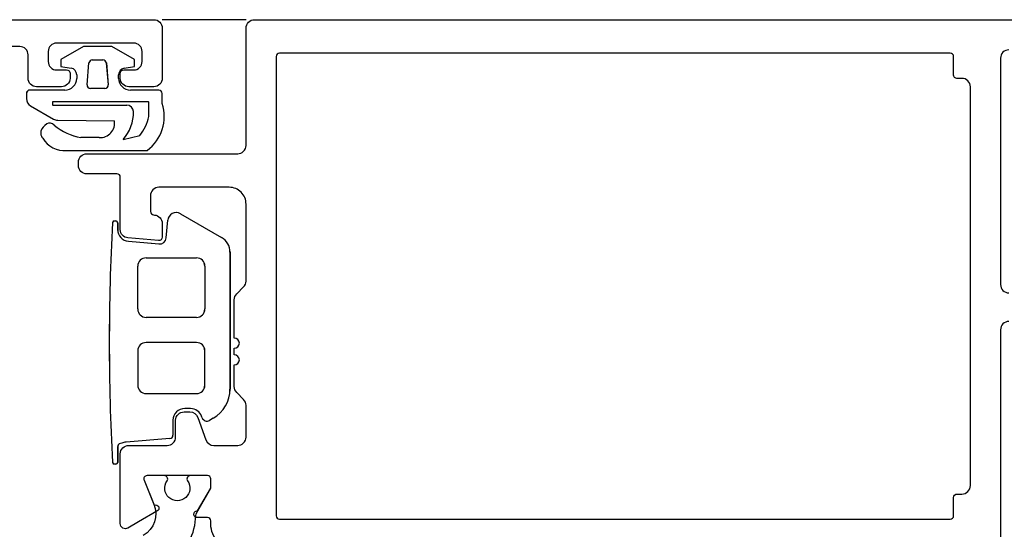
# Model space of a CAD drawing. Header units: millimetres. Extents: x 111285 to 237437, y -9513 to 52045.
# Tile 54 of 117: x 139093 to 139152, y 432 to 462. Entities that reach past the tile are written whole.
import ezdxf

# ---------------------------------------------------------------- set-up
doc = ezdxf.new("R2010")
doc.units = ezdxf.units.MM
doc.header["$LTSCALE"] = 100
doc.layers.get('0').update_dxf_attribs({"color": 252})

# ---------------------------------------------------------------- blocks, each defined once
blk = doc.blocks.new('SR8-hori')
at = {"linetype": 'Continuous', "ltscale": 0.25}
blk.add_line((1474.5, 56.9), (1469.5, 56.9), dxfattribs=at)
at = {"linetype": 'Continuous'}
for p, q in [((1464.81, 55.301), (1463.449, 54.516)), ((1466.489, 55.301), (1464.81, 55.301)), ((1467.849, 54.515), (1466.489, 55.301)), ((1463.449, 54.516), (1463.449, 54.116)), ((1463.449, 54.116), (1464.069, 54.007)), ((1465.018, 53.018), (1465.132, 54.318)), ((1465.331, 54.501), (1465.331, 54.501)), ((1465.331, 54.501), (1465.967, 54.501)), ((1465.967, 54.501), (1465.967, 54.501)), ((1466.167, 54.318), (1466.167, 54.318)), ((1466.167, 54.318), (1466.28, 53.018)), ((1467.23, 54.006), (1467.849, 54.115)), ((1467.849, 54.115), (1467.849, 54.515)), ((1464.399, 53.613), (1464.399, 53.401)), ((1466.899, 53.401), (1466.899, 53.612)), ((1465.018, 53.018), (1465.018, 53.018)), ((1466.28, 53.018), (1466.28, 53.018)), ((1461.399, 52.502), (1461.399, 52.191)), ((1463.699, 52.701), (1461.599, 52.702)), ((1466.081, 52.801), (1465.217, 52.801)), ((1465.217, 52.801), (1465.217, 52.801)), ((1466.081, 52.801), (1466.081, 52.801)), ((1469.299, 52.7), (1467.599, 52.7)), ((1469.499, 51.9), (1469.499, 52.5)), ((1461.399, 52.191), (1461.399, 52.191)), ((1461.649, 51.758), (1461.649, 51.758)), ((1461.649, 51.758), (1463.015, 50.969)), ((1462.949, 51.972), (1462.949, 51.832)), ((1462.949, 51.832), (1462.949, 51.832)), ((1468.669, 52), (1462.979, 52.002)), ((1462.979, 51.802), (1462.979, 51.802)), ((1462.979, 51.802), (1467.383, 51.801)), ((1468.699, 51.9), (1468.699, 51.97)), ((1468.699, 51.97), (1468.699, 51.97)), ((1468.699, 51.9), (1468.699, 51.9)), ((1468.696, 51.127), (1468.696, 51.127)), ((1462.609, 50.689), (1462.497, 50.594)), ((1462.497, 50.594), (1462.497, 50.594)), ((1462.609, 50.689), (1462.609, 50.689)), ((1463.015, 50.969), (1463.015, 50.969)), ((1463.051, 50.609), (1463.051, 50.609)), ((1463.051, 50.609), (1463.051, 50.609)), ((1463.051, 50.609), (1463.051, 50.609)), ((1463.265, 50.901), (1463.265, 50.901)), ((1463.265, 50.901), (1466.649, 50.874)), ((1466.649, 50.874), (1466.649, 50.874)), ((1462.253, 50.107), (1462.253, 50.107)), ((1467.161, 49.744), (1468.163, 49.998)), ((1468.163, 49.998), (1468.163, 49.998)), ((1462.374, 49.826), (1462.374, 49.826)), ((1462.374, 49.826), (1462.374, 49.826)), ((1462.374, 49.826), (1462.374, 49.826)), ((1465.745, 49.873), (1464.654, 49.872)), ((1464.654, 49.872), (1464.654, 49.872)), ((1465.745, 49.873), (1465.745, 49.873)), ((1463.787, 49.101), (1468.599, 49.1)), ((1470.581, 45.323), (1470.581, 45.323)), ((1470.581, 45.323), (1473.042, 43.902)), ((1466.636, 44.89), (1466.742, 44.89)), ((1466.842, 44.79), (1466.842, 44.377)), ((1469.741, 43.883), (1469.833, 44.933)), ((1469.833, 44.933), (1469.833, 44.933)), ((1467.481, 43.68), (1469.308, 43.52)), ((1473.042, 43.902), (1473.042, 43.902)), ((1473.542, 43.036), (1473.542, 43.036)), ((1473.542, 43.036), (1473.542, 34.855)), ((1468.542, 42.69), (1468.542, 42.69)), ((1468.542, 42.69), (1471.542, 42.69)), ((1471.542, 42.69), (1471.542, 42.69)), ((1468.042, 39.64), (1468.042, 42.19)), ((1468.042, 42.19), (1468.042, 42.19)), ((1472.042, 42.19), (1472.042, 42.19)), ((1472.042, 42.19), (1472.042, 39.64)), ((1468.042, 39.64), (1468.042, 39.64)), ((1472.042, 39.64), (1472.042, 39.64)), ((1471.542, 39.14), (1468.542, 39.14)), ((1471.542, 39.14), (1471.542, 39.14)), ((1471.542, 37.64), (1468.542, 37.64)), ((1468.542, 37.64), (1468.542, 37.64)), ((1471.542, 37.64), (1471.542, 37.64)), ((1468.042, 37.14), (1468.042, 37.14)), ((1468.042, 37.14), (1468.042, 35.09)), ((1472.042, 35.09), (1472.042, 37.14)), ((1468.042, 35.09), (1468.042, 35.09)), ((1472.042, 35.09), (1472.042, 35.09)), ((1473.542, 34.855), (1473.542, 34.855)), ((1468.542, 34.59), (1468.542, 34.59)), ((1468.542, 34.59), (1471.542, 34.59)), ((1471.542, 34.59), (1471.542, 34.59)), ((1471.191, 33.7), (1470.842, 33.7)), ((1470.142, 33), (1470.142, 32.114)), ((1471.882, 33.149), (1471.849, 33.239)), ((1472.542, 33.123), (1472.314, 32.991)), ((1472.542, 33.123), (1472.542, 33.123)), ((1469.958, 31.915), (1467.342, 31.7)), ((1466.842, 31.422), (1466.842, 31.422)), ((1466.842, 31.422), (1466.842, 30.49)), ((1467.093, 31.634), (1467.007, 31.619)), ((1467.007, 31.619), (1467.007, 31.619)), ((1467.093, 31.634), (1467.093, 31.634)), ((1466.536, 30.484), (1466.536, 30.484)), ((1466.742, 30.39), (1466.636, 30.39)), ((1466.636, 30.39), (1466.636, 30.39)), ((1466.742, 30.39), (1466.742, 30.39)), ((1466.842, 30.49), (1466.842, 30.49))]:
    blk.add_line(p, q, dxfattribs=at)
for p, q in [((1467.383, 51.801), (1467.383, 51.801)), ((1467.78, 51.418), (1467.78, 51.418)), ((1467.161, 49.744), (1467.161, 49.744))]:
    blk.add_line(p, q)
for points in [[(1431, 56.9), (1469, 56.9, -0.414214), (1469.5, 56.4), (1469.5, 53.4, -0.414214), (1469, 52.9), (1467.5, 52.9, -0.414214), (1467, 53.4), (1467, 53.7, -0.414214), (1467.2, 53.9), (1467.8, 53.9, 0.414214), (1468.3, 54.4), (1468.3, 55, 0.414214), (1467.8, 55.5), (1463.2, 55.5, 0.414214), (1462.7, 55), (1462.7, 54.4, 0.414214), (1463.2, 53.9), (1463.8, 53.9, -0.414214), (1464, 53.7), (1464, 53.4, -0.414214), (1463.5, 52.9), (1463.5, 52.9), (1462, 52.9, -0.414214), (1461.5, 53.4), (1461.5, 54.8, 0.414214), (1461, 55.3), (1455.5, 55.3, 0.414214)], [(1473.9, 25.3, -0.414214), (1472.4, 26.8), (1472.4, 26.8), (1472.4, 27, 0.414214), (1472.2, 27.2), (1471.584, 27.2, -1.077346), (1471.614, 27.598), (1472.4, 28.96), (1472.4, 29.5), (1472.4, 29.5, 0.414214), (1472.2, 29.7), (1468.598, 29.7, 0.534511), (1468.413, 29.423), (1468.413, 29.423), (1469.027, 27.942, -1), (1469.18, 27.572), (1468.079, 26.936), (1467.45, 26.573, -0.57735), (1467, 26.833), (1467, 26.833), (1467, 31, -0.414214), (1467.5, 31.5), (1467.5, 31.5), (1469.8, 31.5, 0.414214), (1470.3, 32), (1470.3, 33, -0.414214), (1470.8, 33.5), (1470.8, 33.5), (1471.15, 33.5, -0.315299), (1471.62, 33.171), (1471.62, 33.171), (1472.108, 31.829), (1472.108, 31.829, 0.315299), (1472.578, 31.5), (1472.578, 31.5), (1474, 31.5), (1474, 31.5, 0.414214), (1474.5, 32), (1474.5, 32), (1474.5, 33.893), (1474.5, 33.893, 0.198912), (1474.354, 34.246), (1474.354, 34.246), (1473.946, 34.654), (1473.946, 34.654, -0.198912), (1473.8, 35.007), (1473.8, 35.007), (1473.8, 36.3), (1473.8, 36.3, 1), (1473.8, 36.9), (1473.8, 36.9), (1473.8, 37.3), (1473.8, 37.3, 1), (1473.8, 37.9), (1473.8, 37.9), (1473.8, 40.193), (1473.8, 40.193, -0.198912), (1473.946, 40.546), (1473.946, 40.546), (1474.354, 40.954), (1474.354, 40.954, 0.198912), (1474.5, 41.307), (1474.5, 41.307), (1474.5, 45.9), (1474.5, 45.9, 0.414214), (1473.5, 46.9), (1473.5, 46.9), (1469.3, 46.9), (1469.3, 46.9, 0.414214), (1468.8, 46.4), (1468.8, 46.4), (1468.8, 45.45), (1468.8, 45.45, 0.388879), (1468.983, 45.251), (1469.044, 45.246, -0.388879), (1469.5, 44.748), (1469.5, 44.748), (1469.5, 43.918), (1469.5, 43.918, -0.440011), (1469.283, 43.719), (1469.283, 43.719), (1467.456, 43.879), (1467.456, 43.879, -0.388879), (1467, 44.377), (1467, 44.377), (1467, 47.5), (1467, 47.5, 0.414214), (1466.8, 47.7), (1466.8, 47.7), (1465, 47.7), (1465, 47.7, -0.414214), (1464.5, 48.2), (1464.5, 48.2), (1464.5, 48.4), (1464.5, 48.4, -0.414214), (1465, 48.9), (1465, 48.9), (1474, 48.9), (1474, 48.9, 0.414214), (1474.5, 49.4), (1474.5, 49.4), (1474.5, 56.4), (1474.5, 56.4, -0.414214), (1475, 56.9), (1475, 56.9), (1524, 56.9, -0.414214)], [(1520, 55.1, 0.414214), (1519.5, 54.6), (1519.5, 41.1, 0.414214), (1520, 40.6)], [(1520, 38.9, 0.414214), (1519.5, 38.4), (1519.5, 22.433, -0.57735)], [(1470.073, 24.576, 0.233397), (1471.504, 27.325, -0.126173), (1471.544, 27.468), (1472.4, 28.95), (1472.4, 29.5), (1472.4, 29.5, 0.414214), (1472.2, 29.7), (1471.175, 29.7, 0.609065), (1471.012, 29.384, -1.936492), (1469.788, 29.384, 0.609065), (1469.625, 29.7), (1468.598, 29.7, 0.534511), (1468.413, 29.423), (1469.004, 27.998, -0.376373), (1468.368, 26.125)]]:
    blk.add_lwpolyline(points, format="xyb", dxfattribs=at)
blk.add_lwpolyline([(1516.7, 53.6), (1516.7, 53.6), (1516.7, 54.7), (1516.7, 54.7, 0.414214), (1516.5, 54.9), (1516.5, 54.9), (1476.5, 54.9), (1476.5, 54.9, 0.414214), (1476.3, 54.7), (1476.3, 54.7), (1476.3, 27.3), (1476.3, 27.3, 0.414214), (1476.5, 27.1), (1476.5, 27.1), (1516.5, 27.1), (1516.5, 27.1, 0.414214), (1516.7, 27.3), (1516.7, 27.3), (1516.7, 28.4), (1516.7, 28.4, -0.414214), (1516.9, 28.6), (1516.9, 28.6), (1517.2, 28.6), (1517.2, 28.6, 0.414214), (1517.7, 29.1), (1517.7, 29.1), (1517.7, 52.9), (1517.7, 52.9, 0.414214), (1517.2, 53.4), (1517.2, 53.4), (1516.9, 53.4, -0.414214)], format="xyb", close=True, dxfattribs=at)
for centre, radius, start, end in [((1465.331, 54.301), 0.2, 89.98646, 174.98646), ((1465.967, 54.301), 0.2, 4.98646, 89.98646), ((1463.999, 53.613), 0.4, 359.98646, 79.98646), ((1467.299, 53.612), 0.4, 99.98646, 179.98646), ((1463.699, 53.401), 0.7, 269.98646, 359.98646), ((1465.217, 53.001), 0.2, 174.98646, 269.98646), ((1466.081, 53.001), 0.2, 269.98646, 4.98646), ((1467.599, 53.4), 0.7, 179.98646, 269.98646), ((1461.599, 52.502), 0.2, 89.98646, 179.98646), ((1469.299, 52.5), 0.2, 359.98646, 89.98646), ((1461.899, 52.19), 0.5, 179.98646, 239.98646), ((1462.979, 51.972), 0.03, 89.98646, 179.98646), ((1462.979, 51.832), 0.03, 179.98646, 269.98646), ((1467.39, 51.41), 0.39, 1.18128, 90.99287), ((1467.096, 51.128), 2.524, 306.5469, 17.81218), ((1468.669, 51.97), 0.03, 359.98646, 89.98646), ((1406.418, 51.713), 62.281, 359.46082, 0.17221), ((1465.449, 51.329), 2.332, 317.21817, 2.20389), ((1466.336, 51.552), 2.398, 319.61638, 349.79042), ((1462.842, 50.117), 0.589, 125.8879, 180.96797), ((1462.773, 50.333), 0.392, 44.68767, 114.7195), ((1463.265, 51.401), 0.5, 239.98646, 269.98646), ((1465.154, 53.073), 3.239, 229.52771, 261.12923), ((1465.806, 50.727), 0.857, 265.91122, 9.88422), ((1462.741, 50.151), 0.49, 185.09841, 221.4697), ((1463.653, 50.58), 1.485, 210.53113, 275.18034), ((1470.331, 44.89), 0.5, 60, 175), ((1597.848, 37.64), 131.506, 176.88092, 183.11908), ((1466.636, 44.79), 0.1, 90, 176.88092), ((1466.742, 44.79), 0.1, 360, 90), ((1467.542, 44.377), 0.7, 180, 265), ((1469.342, 43.918), 0.4, 265, 355), ((1472.542, 43.036), 1, 360, 60), ((1468.542, 42.19), 0.5, 90, 180), ((1471.542, 42.19), 0.5, 0, 90), ((1468.542, 39.64), 0.5, 180, 270), ((1471.542, 39.64), 0.5, 270, 0), ((1468.542, 37.14), 0.5, 90, 180), ((1471.542, 37.14), 0.5, 0, 90), ((1468.542, 35.09), 0.5, 180, 270), ((1471.542, 35.09), 0.5, 270, 0), ((1471.542, 34.855), 2, 300, 360), ((1470.842, 33), 0.7, 90, 180), ((1471.191, 33), 0.7, 20, 90), ((1472.164, 33.251), 0.3, 200, 300), ((1469.942, 32.114), 0.2, 274.69751, 360), ((1467.042, 31.422), 0.2, 100, 180), ((1467.342, 31.2), 0.5, 90, 119.77435), ((1466.636, 30.49), 0.1, 183.11908, 270), ((1466.742, 30.49), 0.1, 270, 0)]:
    blk.add_arc(centre, radius, start, end, dxfattribs=at)
blk = doc.blocks.new('onderlegger beganegrond')
blk.add_blockref('SR8-hori', (11480, 405.1))

msp = doc.modelspace()

# ---------------------------------------------------------------- linework, layer by layer
at = {"linetype": 'Continuous', "ltscale": 0.25}
msp.add_line((139106.499, 462), (139101.499, 462), dxfattribs=at)
msp.add_line((139106.499, 462), (139101.499, 462), dxfattribs=at)
msp.add_line((139106.499, 462), (139101.499, 462), dxfattribs=at)
at = {"linetype": 'Continuous'}
for p, q in [((139096.808, 460.401), (139095.448, 459.616)), ((139096.808, 460.401), (139095.448, 459.616)), ((139096.808, 460.401), (139095.448, 459.616)), ((139098.488, 460.401), (139096.808, 460.401)), ((139098.488, 460.401), (139096.808, 460.401)), ((139098.488, 460.401), (139096.808, 460.401)), ((139099.848, 459.615), (139098.488, 460.401)), ((139099.848, 459.615), (139098.488, 460.401)), ((139099.848, 459.615), (139098.488, 460.401)), ((139095.448, 459.616), (139095.448, 459.216)), ((139095.448, 459.616), (139095.448, 459.216)), ((139095.448, 459.616), (139095.448, 459.216)), ((139097.017, 458.118), (139097.131, 459.418)), ((139097.017, 458.118), (139097.131, 459.418)), ((139097.017, 458.118), (139097.131, 459.418)), ((139097.33, 459.601), (139097.33, 459.601)), ((139097.33, 459.601), (139097.966, 459.601)), ((139097.33, 459.601), (139097.33, 459.601)), ((139097.33, 459.601), (139097.966, 459.601)), ((139097.33, 459.601), (139097.33, 459.601)), ((139097.33, 459.601), (139097.966, 459.601)), ((139097.966, 459.601), (139097.966, 459.601)), ((139097.966, 459.601), (139097.966, 459.601)), ((139097.966, 459.601), (139097.966, 459.601)), ((139098.165, 459.418), (139098.165, 459.418)), ((139098.165, 459.418), (139098.279, 458.118)), ((139098.165, 459.418), (139098.165, 459.418)), ((139098.165, 459.418), (139098.279, 458.118)), ((139098.165, 459.418), (139098.165, 459.418)), ((139098.165, 459.418), (139098.279, 458.118)), ((139099.848, 459.215), (139099.848, 459.615)), ((139099.848, 459.215), (139099.848, 459.615)), ((139099.848, 459.215), (139099.848, 459.615)), ((139095.448, 459.216), (139096.067, 459.107)), ((139095.448, 459.216), (139096.067, 459.107)), ((139095.448, 459.216), (139096.067, 459.107)), ((139096.398, 458.713), (139096.398, 458.501)), ((139096.398, 458.713), (139096.398, 458.501)), ((139096.398, 458.713), (139096.398, 458.501)), ((139098.898, 458.501), (139098.898, 458.712)), ((139098.898, 458.501), (139098.898, 458.712)), ((139098.898, 458.501), (139098.898, 458.712)), ((139099.228, 459.106), (139099.848, 459.215)), ((139099.228, 459.106), (139099.848, 459.215)), ((139099.228, 459.106), (139099.848, 459.215)), ((139097.017, 458.118), (139097.017, 458.118)), ((139097.017, 458.118), (139097.017, 458.118)), ((139097.017, 458.118), (139097.017, 458.118)), ((139098.279, 458.118), (139098.279, 458.118)), ((139098.279, 458.118), (139098.279, 458.118)), ((139098.279, 458.118), (139098.279, 458.118)), ((139093.397, 457.602), (139093.397, 457.291)), ((139093.397, 457.602), (139093.397, 457.291)), ((139093.397, 457.602), (139093.397, 457.291)), ((139095.698, 457.801), (139093.598, 457.802)), ((139095.698, 457.801), (139093.598, 457.802)), ((139095.698, 457.801), (139093.598, 457.802)), ((139098.079, 457.901), (139097.216, 457.901)), ((139097.216, 457.901), (139097.216, 457.901)), ((139098.079, 457.901), (139097.216, 457.901)), ((139097.216, 457.901), (139097.216, 457.901)), ((139098.079, 457.901), (139097.216, 457.901)), ((139097.216, 457.901), (139097.216, 457.901)), ((139098.079, 457.901), (139098.079, 457.901)), ((139098.079, 457.901), (139098.079, 457.901)), ((139098.079, 457.901), (139098.079, 457.901)), ((139101.298, 457.8), (139099.598, 457.8)), ((139101.298, 457.8), (139099.598, 457.8)), ((139101.298, 457.8), (139099.598, 457.8)), ((139101.497, 457), (139101.497, 457.6)), ((139101.497, 457), (139101.497, 457.6)), ((139101.497, 457), (139101.497, 457.6)), ((139093.397, 457.291), (139093.397, 457.291)), ((139093.397, 457.291), (139093.397, 457.291)), ((139093.397, 457.291), (139093.397, 457.291)), ((139094.947, 457.072), (139094.947, 456.932)), ((139094.947, 457.072), (139094.947, 456.932)), ((139094.947, 457.072), (139094.947, 456.932)), ((139094.947, 456.932), (139094.947, 456.932)), ((139094.947, 456.932), (139094.947, 456.932)), ((139094.947, 456.932), (139094.947, 456.932)), ((139100.667, 457.1), (139094.977, 457.102)), ((139100.667, 457.1), (139094.977, 457.102)), ((139100.667, 457.1), (139094.977, 457.102)), ((139094.977, 456.902), (139094.977, 456.902)), ((139094.977, 456.902), (139099.382, 456.901)), ((139094.977, 456.902), (139094.977, 456.902)), ((139094.977, 456.902), (139099.382, 456.901)), ((139094.977, 456.902), (139094.977, 456.902)), ((139094.977, 456.902), (139099.382, 456.901)), ((139100.697, 457), (139100.697, 457.07)), ((139100.697, 457.07), (139100.697, 457.07)), ((139100.697, 457), (139100.697, 457.07)), ((139100.697, 457.07), (139100.697, 457.07)), ((139100.697, 457), (139100.697, 457.07)), ((139100.697, 457.07), (139100.697, 457.07)), ((139100.697, 457), (139100.697, 457)), ((139100.697, 457), (139100.697, 457)), ((139100.697, 457), (139100.697, 457)), ((139093.647, 456.858), (139093.647, 456.858)), ((139093.647, 456.858), (139095.013, 456.069)), ((139093.647, 456.858), (139093.647, 456.858)), ((139093.647, 456.858), (139095.013, 456.069)), ((139093.647, 456.858), (139093.647, 456.858)), ((139093.647, 456.858), (139095.013, 456.069)), ((139094.607, 455.789), (139094.495, 455.694)), ((139094.607, 455.789), (139094.495, 455.694)), ((139094.607, 455.789), (139094.495, 455.694)), ((139094.607, 455.789), (139094.607, 455.789)), ((139094.607, 455.789), (139094.607, 455.789)), ((139094.607, 455.789), (139094.607, 455.789)), ((139095.013, 456.069), (139095.013, 456.069)), ((139095.013, 456.069), (139095.013, 456.069)), ((139095.013, 456.069), (139095.013, 456.069)), ((139095.263, 456.001), (139095.263, 456.001)), ((139095.263, 456.001), (139098.648, 455.974)), ((139095.263, 456.001), (139095.263, 456.001)), ((139095.263, 456.001), (139098.648, 455.974)), ((139095.263, 456.001), (139095.263, 456.001)), ((139095.263, 456.001), (139098.648, 455.974)), ((139098.648, 455.974), (139098.648, 455.974)), ((139098.648, 455.974), (139098.648, 455.974)), ((139098.648, 455.974), (139098.648, 455.974)), ((139100.695, 456.227), (139100.695, 456.227)), ((139100.695, 456.227), (139100.695, 456.227)), ((139100.695, 456.227), (139100.695, 456.227)), ((139094.252, 455.207), (139094.252, 455.207)), ((139094.252, 455.207), (139094.252, 455.207)), ((139094.252, 455.207), (139094.252, 455.207)), ((139094.495, 455.694), (139094.495, 455.694)), ((139094.495, 455.694), (139094.495, 455.694)), ((139094.495, 455.694), (139094.495, 455.694)), ((139095.05, 455.709), (139095.05, 455.709)), ((139095.05, 455.709), (139095.05, 455.709)), ((139095.05, 455.709), (139095.05, 455.709)), ((139095.05, 455.709), (139095.05, 455.709)), ((139095.05, 455.709), (139095.05, 455.709)), ((139095.05, 455.709), (139095.05, 455.709)), ((139095.05, 455.709), (139095.05, 455.709)), ((139095.05, 455.709), (139095.05, 455.709)), ((139095.05, 455.709), (139095.05, 455.709)), ((139094.373, 454.926), (139094.373, 454.926)), ((139094.373, 454.926), (139094.373, 454.926)), ((139094.373, 454.926), (139094.373, 454.926)), ((139094.373, 454.926), (139094.373, 454.926)), ((139094.373, 454.926), (139094.373, 454.926)), ((139094.373, 454.926), (139094.373, 454.926)), ((139094.373, 454.926), (139094.373, 454.926)), ((139094.373, 454.926), (139094.373, 454.926)), ((139094.373, 454.926), (139094.373, 454.926)), ((139097.743, 454.973), (139096.653, 454.972)), ((139097.743, 454.973), (139096.653, 454.972)), ((139097.743, 454.973), (139096.653, 454.972)), ((139096.653, 454.972), (139096.653, 454.972)), ((139096.653, 454.972), (139096.653, 454.972)), ((139096.653, 454.972), (139096.653, 454.972)), ((139097.743, 454.973), (139097.743, 454.973)), ((139097.743, 454.973), (139097.743, 454.973)), ((139097.743, 454.973), (139097.743, 454.973)), ((139099.16, 454.844), (139100.161, 455.098)), ((139099.16, 454.844), (139100.161, 455.098)), ((139099.16, 454.844), (139100.161, 455.098)), ((139100.161, 455.098), (139100.161, 455.098)), ((139100.161, 455.098), (139100.161, 455.098)), ((139100.161, 455.098), (139100.161, 455.098)), ((139095.786, 454.201), (139100.597, 454.2)), ((139095.786, 454.201), (139100.597, 454.2)), ((139095.786, 454.201), (139100.597, 454.2)), ((139098.635, 449.99), (139098.74, 449.99)), ((139098.635, 449.99), (139098.74, 449.99)), ((139098.635, 449.99), (139098.74, 449.99)), ((139098.84, 449.89), (139098.84, 449.477)), ((139098.84, 449.89), (139098.84, 449.477)), ((139098.84, 449.89), (139098.84, 449.477)), ((139101.739, 448.983), (139101.831, 450.033)), ((139101.739, 448.983), (139101.831, 450.033)), ((139101.739, 448.983), (139101.831, 450.033)), ((139101.831, 450.033), (139101.831, 450.033)), ((139101.831, 450.033), (139101.831, 450.033)), ((139101.831, 450.033), (139101.831, 450.033)), ((139102.579, 450.423), (139102.579, 450.423)), ((139102.579, 450.423), (139105.04, 449.002)), ((139102.579, 450.423), (139102.579, 450.423)), ((139102.579, 450.423), (139105.04, 449.002)), ((139102.579, 450.423), (139102.579, 450.423)), ((139102.579, 450.423), (139105.04, 449.002)), ((139099.479, 448.78), (139101.306, 448.62)), ((139099.479, 448.78), (139101.306, 448.62)), ((139099.479, 448.78), (139101.306, 448.62)), ((139105.04, 449.002), (139105.04, 449.002)), ((139105.04, 449.002), (139105.04, 449.002)), ((139105.04, 449.002), (139105.04, 449.002)), ((139105.54, 448.136), (139105.54, 448.136)), ((139105.54, 448.136), (139105.54, 439.955)), ((139105.54, 448.136), (139105.54, 448.136)), ((139105.54, 448.136), (139105.54, 439.955)), ((139105.54, 448.136), (139105.54, 448.136)), ((139105.54, 448.136), (139105.54, 439.955)), ((139100.54, 447.79), (139100.54, 447.79)), ((139100.54, 447.79), (139103.54, 447.79)), ((139100.54, 447.79), (139100.54, 447.79)), ((139100.54, 447.79), (139103.54, 447.79)), ((139100.54, 447.79), (139100.54, 447.79)), ((139100.54, 447.79), (139103.54, 447.79)), ((139103.54, 447.79), (139103.54, 447.79)), ((139103.54, 447.79), (139103.54, 447.79)), ((139103.54, 447.79), (139103.54, 447.79)), ((139100.04, 444.74), (139100.04, 447.29)), ((139100.04, 447.29), (139100.04, 447.29)), ((139100.04, 444.74), (139100.04, 447.29)), ((139100.04, 447.29), (139100.04, 447.29)), ((139100.04, 444.74), (139100.04, 447.29)), ((139100.04, 447.29), (139100.04, 447.29)), ((139104.04, 447.29), (139104.04, 447.29)), ((139104.04, 447.29), (139104.04, 444.74)), ((139104.04, 447.29), (139104.04, 447.29)), ((139104.04, 447.29), (139104.04, 444.74)), ((139104.04, 447.29), (139104.04, 447.29)), ((139104.04, 447.29), (139104.04, 444.74)), ((139100.04, 444.74), (139100.04, 444.74)), ((139100.04, 444.74), (139100.04, 444.74)), ((139100.04, 444.74), (139100.04, 444.74)), ((139104.04, 444.74), (139104.04, 444.74)), ((139104.04, 444.74), (139104.04, 444.74)), ((139104.04, 444.74), (139104.04, 444.74)), ((139103.54, 444.24), (139100.54, 444.24)), ((139103.54, 444.24), (139100.54, 444.24)), ((139103.54, 444.24), (139100.54, 444.24)), ((139103.54, 444.24), (139103.54, 444.24)), ((139103.54, 444.24), (139103.54, 444.24)), ((139103.54, 444.24), (139103.54, 444.24)), ((139100.04, 442.24), (139100.04, 442.24)), ((139100.04, 442.24), (139100.04, 440.19)), ((139100.04, 442.24), (139100.04, 442.24)), ((139100.04, 442.24), (139100.04, 440.19)), ((139100.04, 442.24), (139100.04, 442.24)), ((139100.04, 442.24), (139100.04, 440.19)), ((139103.54, 442.74), (139100.54, 442.74)), ((139100.54, 442.74), (139100.54, 442.74)), ((139103.54, 442.74), (139100.54, 442.74)), ((139100.54, 442.74), (139100.54, 442.74)), ((139103.54, 442.74), (139100.54, 442.74)), ((139100.54, 442.74), (139100.54, 442.74)), ((139103.54, 442.74), (139103.54, 442.74)), ((139103.54, 442.74), (139103.54, 442.74)), ((139103.54, 442.74), (139103.54, 442.74)), ((139104.04, 440.19), (139104.04, 442.24)), ((139104.04, 440.19), (139104.04, 442.24)), ((139104.04, 440.19), (139104.04, 442.24)), ((139100.04, 440.19), (139100.04, 440.19)), ((139100.04, 440.19), (139100.04, 440.19)), ((139100.04, 440.19), (139100.04, 440.19)), ((139104.04, 440.19), (139104.04, 440.19)), ((139104.04, 440.19), (139104.04, 440.19)), ((139104.04, 440.19), (139104.04, 440.19)), ((139105.54, 439.955), (139105.54, 439.955)), ((139105.54, 439.955), (139105.54, 439.955)), ((139105.54, 439.955), (139105.54, 439.955)), ((139100.54, 439.69), (139100.54, 439.69)), ((139100.54, 439.69), (139103.54, 439.69)), ((139100.54, 439.69), (139100.54, 439.69)), ((139100.54, 439.69), (139103.54, 439.69)), ((139100.54, 439.69), (139100.54, 439.69)), ((139100.54, 439.69), (139103.54, 439.69)), ((139103.54, 439.69), (139103.54, 439.69)), ((139103.54, 439.69), (139103.54, 439.69)), ((139103.54, 439.69), (139103.54, 439.69)), ((139103.19, 438.8), (139102.84, 438.8)), ((139103.19, 438.8), (139102.84, 438.8)), ((139103.19, 438.8), (139102.84, 438.8)), ((139102.14, 438.1), (139102.14, 437.214)), ((139102.14, 438.1), (139102.14, 437.214)), ((139102.14, 438.1), (139102.14, 437.214)), ((139103.881, 438.249), (139103.848, 438.339)), ((139103.881, 438.249), (139103.848, 438.339)), ((139103.881, 438.249), (139103.848, 438.339)), ((139104.54, 438.223), (139104.313, 438.091)), ((139104.54, 438.223), (139104.313, 438.091)), ((139104.54, 438.223), (139104.313, 438.091)), ((139104.54, 438.223), (139104.54, 438.223)), ((139104.54, 438.223), (139104.54, 438.223)), ((139104.54, 438.223), (139104.54, 438.223)), ((139101.956, 437.015), (139099.34, 436.8)), ((139101.956, 437.015), (139099.34, 436.8)), ((139101.956, 437.015), (139099.34, 436.8)), ((139098.84, 436.522), (139098.84, 436.522)), ((139098.84, 436.522), (139098.84, 435.59)), ((139098.84, 436.522), (139098.84, 436.522)), ((139098.84, 436.522), (139098.84, 435.59)), ((139098.84, 436.522), (139098.84, 436.522)), ((139098.84, 436.522), (139098.84, 435.59)), ((139099.092, 436.734), (139099.005, 436.719)), ((139099.092, 436.734), (139099.005, 436.719)), ((139099.092, 436.734), (139099.005, 436.719)), ((139099.005, 436.719), (139099.005, 436.719)), ((139099.005, 436.719), (139099.005, 436.719)), ((139099.005, 436.719), (139099.005, 436.719)), ((139099.092, 436.734), (139099.092, 436.734)), ((139099.092, 436.734), (139099.092, 436.734)), ((139099.092, 436.734), (139099.092, 436.734)), ((139098.535, 435.584), (139098.535, 435.584)), ((139098.535, 435.584), (139098.535, 435.584)), ((139098.535, 435.584), (139098.535, 435.584)), ((139098.74, 435.49), (139098.635, 435.49)), ((139098.635, 435.49), (139098.635, 435.49)), ((139098.74, 435.49), (139098.635, 435.49)), ((139098.635, 435.49), (139098.635, 435.49)), ((139098.74, 435.49), (139098.635, 435.49)), ((139098.635, 435.49), (139098.635, 435.49)), ((139098.74, 435.49), (139098.74, 435.49)), ((139098.74, 435.49), (139098.74, 435.49)), ((139098.74, 435.49), (139098.74, 435.49)), ((139098.84, 435.59), (139098.84, 435.59)), ((139098.84, 435.59), (139098.84, 435.59)), ((139098.84, 435.59), (139098.84, 435.59))]:
    msp.add_line(p, q, dxfattribs=at)
for p, q in [((139099.382, 456.901), (139099.382, 456.901)), ((139099.382, 456.901), (139099.382, 456.901)), ((139099.382, 456.901), (139099.382, 456.901)), ((139099.779, 456.518), (139099.779, 456.518)), ((139099.779, 456.518), (139099.779, 456.518)), ((139099.779, 456.518), (139099.779, 456.518)), ((139099.16, 454.844), (139099.16, 454.844)), ((139099.16, 454.844), (139099.16, 454.844)), ((139099.16, 454.844), (139099.16, 454.844))]:
    msp.add_line(p, q)
for points in [[(139062.999, 462), (139100.999, 462, -0.414214), (139101.499, 461.5), (139101.499, 458.5, -0.414214), (139100.999, 458), (139099.499, 458, -0.414214), (139098.999, 458.5), (139098.999, 458.8, -0.414214), (139099.199, 459), (139099.799, 459, 0.414214), (139100.299, 459.5), (139100.299, 460.1, 0.414214), (139099.799, 460.6), (139095.199, 460.6, 0.414214), (139094.699, 460.1), (139094.699, 459.5, 0.414214), (139095.199, 459), (139095.799, 459, -0.414214), (139095.999, 458.8), (139095.999, 458.5, -0.414214), (139095.499, 458), (139095.499, 458), (139093.999, 458, -0.414214), (139093.499, 458.5), (139093.499, 459.9, 0.414214), (139092.999, 460.4), (139087.499, 460.4, 0.414214)], [(139062.999, 462), (139100.999, 462, -0.414214), (139101.499, 461.5), (139101.499, 458.5, -0.414214), (139100.999, 458), (139099.499, 458, -0.414214), (139098.999, 458.5), (139098.999, 458.8, -0.414214), (139099.199, 459), (139099.799, 459, 0.414214), (139100.299, 459.5), (139100.299, 460.1, 0.414214), (139099.799, 460.6), (139095.199, 460.6, 0.414214), (139094.699, 460.1), (139094.699, 459.5, 0.414214), (139095.199, 459), (139095.799, 459, -0.414214), (139095.999, 458.8), (139095.999, 458.5, -0.414214), (139095.499, 458), (139095.499, 458), (139093.999, 458, -0.414214), (139093.499, 458.5), (139093.499, 459.9, 0.414214), (139092.999, 460.4), (139087.499, 460.4, 0.414214)], [(139062.999, 462), (139100.999, 462, -0.414214), (139101.499, 461.5), (139101.499, 458.5, -0.414214), (139100.999, 458), (139099.499, 458, -0.414214), (139098.999, 458.5), (139098.999, 458.8, -0.414214), (139099.199, 459), (139099.799, 459, 0.414214), (139100.299, 459.5), (139100.299, 460.1, 0.414214), (139099.799, 460.6), (139095.199, 460.6, 0.414214), (139094.699, 460.1), (139094.699, 459.5, 0.414214), (139095.199, 459), (139095.799, 459, -0.414214), (139095.999, 458.8), (139095.999, 458.5, -0.414214), (139095.499, 458), (139095.499, 458), (139093.999, 458, -0.414214), (139093.499, 458.5), (139093.499, 459.9, 0.414214), (139092.999, 460.4), (139087.499, 460.4, 0.414214)], [(139105.899, 430.4, -0.414214), (139104.399, 431.9), (139104.399, 431.9), (139104.399, 432.1, 0.414214), (139104.199, 432.3), (139103.582, 432.3, -1.077346), (139103.612, 432.698), (139104.399, 434.06), (139104.399, 434.6), (139104.399, 434.6, 0.414214), (139104.199, 434.8), (139100.597, 434.8, 0.534511), (139100.412, 434.523), (139100.412, 434.523), (139101.026, 433.042, -1), (139101.179, 432.672), (139100.077, 432.036), (139099.449, 431.673, -0.57735), (139098.999, 431.933), (139098.999, 431.933), (139098.999, 436.1, -0.414214), (139099.499, 436.6), (139099.499, 436.6), (139101.799, 436.6, 0.414214), (139102.299, 437.1), (139102.299, 438.1, -0.414214), (139102.799, 438.6), (139102.799, 438.6), (139103.148, 438.6, -0.315299), (139103.618, 438.271), (139103.618, 438.271), (139104.107, 436.929), (139104.107, 436.929, 0.315299), (139104.577, 436.6), (139104.577, 436.6), (139105.999, 436.6), (139105.999, 436.6, 0.414214), (139106.499, 437.1), (139106.499, 437.1), (139106.499, 438.993), (139106.499, 438.993, 0.198912), (139106.352, 439.346), (139106.352, 439.346), (139105.945, 439.754), (139105.945, 439.754, -0.198912), (139105.799, 440.107), (139105.799, 440.107), (139105.799, 441.4), (139105.799, 441.4, 1), (139105.799, 442), (139105.799, 442), (139105.799, 442.4), (139105.799, 442.4, 1), (139105.799, 443), (139105.799, 443), (139105.799, 445.293), (139105.799, 445.293, -0.198912), (139105.945, 445.646), (139105.945, 445.646), (139106.352, 446.054), (139106.352, 446.054, 0.198912), (139106.499, 446.407), (139106.499, 446.407), (139106.499, 451), (139106.499, 451, 0.414214), (139105.499, 452), (139105.499, 452), (139101.299, 452), (139101.299, 452, 0.414214), (139100.799, 451.5), (139100.799, 451.5), (139100.799, 450.55), (139100.799, 450.55, 0.388879), (139100.981, 450.351), (139101.042, 450.346, -0.388879), (139101.499, 449.848), (139101.499, 449.848), (139101.499, 449.018), (139101.499, 449.018, -0.440011), (139101.281, 448.819), (139101.281, 448.819), (139099.455, 448.979), (139099.455, 448.979, -0.388879), (139098.999, 449.477), (139098.999, 449.477), (139098.999, 452.6), (139098.999, 452.6, 0.414214), (139098.799, 452.8), (139098.799, 452.8), (139096.999, 452.8), (139096.999, 452.8, -0.414214), (139096.499, 453.3), (139096.499, 453.3), (139096.499, 453.5), (139096.499, 453.5, -0.414214), (139096.999, 454), (139096.999, 454), (139105.999, 454), (139105.999, 454, 0.414214), (139106.499, 454.5), (139106.499, 454.5), (139106.499, 461.5), (139106.499, 461.5, -0.414214), (139106.999, 462), (139106.999, 462), (139155.999, 462, -0.414214)], [(139105.899, 430.4, -0.414214), (139104.399, 431.9), (139104.399, 431.9), (139104.399, 432.1, 0.414214), (139104.199, 432.3), (139103.582, 432.3, -1.077346), (139103.612, 432.698), (139104.399, 434.06), (139104.399, 434.6), (139104.399, 434.6, 0.414214), (139104.199, 434.8), (139100.597, 434.8, 0.534511), (139100.412, 434.523), (139100.412, 434.523), (139101.026, 433.042, -1), (139101.179, 432.672), (139100.077, 432.036), (139099.449, 431.673, -0.57735), (139098.999, 431.933), (139098.999, 431.933), (139098.999, 436.1, -0.414214), (139099.499, 436.6), (139099.499, 436.6), (139101.799, 436.6, 0.414214), (139102.299, 437.1), (139102.299, 438.1, -0.414214), (139102.799, 438.6), (139102.799, 438.6), (139103.148, 438.6, -0.315299), (139103.618, 438.271), (139103.618, 438.271), (139104.107, 436.929), (139104.107, 436.929, 0.315299), (139104.577, 436.6), (139104.577, 436.6), (139105.999, 436.6), (139105.999, 436.6, 0.414214), (139106.499, 437.1), (139106.499, 437.1), (139106.499, 438.993), (139106.499, 438.993, 0.198912), (139106.352, 439.346), (139106.352, 439.346), (139105.945, 439.754), (139105.945, 439.754, -0.198912), (139105.799, 440.107), (139105.799, 440.107), (139105.799, 441.4), (139105.799, 441.4, 1), (139105.799, 442), (139105.799, 442), (139105.799, 442.4), (139105.799, 442.4, 1), (139105.799, 443), (139105.799, 443), (139105.799, 445.293), (139105.799, 445.293, -0.198912), (139105.945, 445.646), (139105.945, 445.646), (139106.352, 446.054), (139106.352, 446.054, 0.198912), (139106.499, 446.407), (139106.499, 446.407), (139106.499, 451), (139106.499, 451, 0.414214), (139105.499, 452), (139105.499, 452), (139101.299, 452), (139101.299, 452, 0.414214), (139100.799, 451.5), (139100.799, 451.5), (139100.799, 450.55), (139100.799, 450.55, 0.388879), (139100.981, 450.351), (139101.042, 450.346, -0.388879), (139101.499, 449.848), (139101.499, 449.848), (139101.499, 449.018), (139101.499, 449.018, -0.440011), (139101.281, 448.819), (139101.281, 448.819), (139099.455, 448.979), (139099.455, 448.979, -0.388879), (139098.999, 449.477), (139098.999, 449.477), (139098.999, 452.6), (139098.999, 452.6, 0.414214), (139098.799, 452.8), (139098.799, 452.8), (139096.999, 452.8), (139096.999, 452.8, -0.414214), (139096.499, 453.3), (139096.499, 453.3), (139096.499, 453.5), (139096.499, 453.5, -0.414214), (139096.999, 454), (139096.999, 454), (139105.999, 454), (139105.999, 454, 0.414214), (139106.499, 454.5), (139106.499, 454.5), (139106.499, 461.5), (139106.499, 461.5, -0.414214), (139106.999, 462), (139106.999, 462), (139155.999, 462, -0.414214)], [(139105.899, 430.4, -0.414214), (139104.399, 431.9), (139104.399, 431.9), (139104.399, 432.1, 0.414214), (139104.199, 432.3), (139103.582, 432.3, -1.077346), (139103.612, 432.698), (139104.399, 434.06), (139104.399, 434.6), (139104.399, 434.6, 0.414214), (139104.199, 434.8), (139100.597, 434.8, 0.534511), (139100.412, 434.523), (139100.412, 434.523), (139101.026, 433.042, -1), (139101.179, 432.672), (139100.077, 432.036), (139099.449, 431.673, -0.57735), (139098.999, 431.933), (139098.999, 431.933), (139098.999, 436.1, -0.414214), (139099.499, 436.6), (139099.499, 436.6), (139101.799, 436.6, 0.414214), (139102.299, 437.1), (139102.299, 438.1, -0.414214), (139102.799, 438.6), (139102.799, 438.6), (139103.148, 438.6, -0.315299), (139103.618, 438.271), (139103.618, 438.271), (139104.107, 436.929), (139104.107, 436.929, 0.315299), (139104.577, 436.6), (139104.577, 436.6), (139105.999, 436.6), (139105.999, 436.6, 0.414214), (139106.499, 437.1), (139106.499, 437.1), (139106.499, 438.993), (139106.499, 438.993, 0.198912), (139106.352, 439.346), (139106.352, 439.346), (139105.945, 439.754), (139105.945, 439.754, -0.198912), (139105.799, 440.107), (139105.799, 440.107), (139105.799, 441.4), (139105.799, 441.4, 1), (139105.799, 442), (139105.799, 442), (139105.799, 442.4), (139105.799, 442.4, 1), (139105.799, 443), (139105.799, 443), (139105.799, 445.293), (139105.799, 445.293, -0.198912), (139105.945, 445.646), (139105.945, 445.646), (139106.352, 446.054), (139106.352, 446.054, 0.198912), (139106.499, 446.407), (139106.499, 446.407), (139106.499, 451), (139106.499, 451, 0.414214), (139105.499, 452), (139105.499, 452), (139101.299, 452), (139101.299, 452, 0.414214), (139100.799, 451.5), (139100.799, 451.5), (139100.799, 450.55), (139100.799, 450.55, 0.388879), (139100.981, 450.351), (139101.042, 450.346, -0.388879), (139101.499, 449.848), (139101.499, 449.848), (139101.499, 449.018), (139101.499, 449.018, -0.440011), (139101.281, 448.819), (139101.281, 448.819), (139099.455, 448.979), (139099.455, 448.979, -0.388879), (139098.999, 449.477), (139098.999, 449.477), (139098.999, 452.6), (139098.999, 452.6, 0.414214), (139098.799, 452.8), (139098.799, 452.8), (139096.999, 452.8), (139096.999, 452.8, -0.414214), (139096.499, 453.3), (139096.499, 453.3), (139096.499, 453.5), (139096.499, 453.5, -0.414214), (139096.999, 454), (139096.999, 454), (139105.999, 454), (139105.999, 454, 0.414214), (139106.499, 454.5), (139106.499, 454.5), (139106.499, 461.5), (139106.499, 461.5, -0.414214), (139106.999, 462), (139106.999, 462), (139155.999, 462, -0.414214)], [(139151.999, 460.2, 0.414214), (139151.499, 459.7), (139151.499, 446.2, 0.414214), (139151.999, 445.7)], [(139151.999, 460.2, 0.414214), (139151.499, 459.7), (139151.499, 446.2, 0.414214), (139151.999, 445.7)], [(139151.999, 460.2, 0.414214), (139151.499, 459.7), (139151.499, 446.2, 0.414214), (139151.999, 445.7)], [(139151.999, 444, 0.414214), (139151.499, 443.5), (139151.499, 427.533, -0.57735)], [(139151.999, 444, 0.414214), (139151.499, 443.5), (139151.499, 427.533, -0.57735)], [(139151.999, 444, 0.414214), (139151.499, 443.5), (139151.499, 427.533, -0.57735)], [(139102.071, 429.676, 0.233397), (139103.503, 432.425, -0.126173), (139103.543, 432.568), (139104.399, 434.05), (139104.399, 434.6), (139104.399, 434.6, 0.414214), (139104.199, 434.8), (139103.173, 434.8, 0.609065), (139103.01, 434.484, -1.936492), (139101.787, 434.484, 0.609065), (139101.624, 434.8), (139100.597, 434.8, 0.534511), (139100.412, 434.523), (139101.002, 433.098, -0.376373), (139100.367, 431.225)], [(139102.071, 429.676, 0.233397), (139103.503, 432.425, -0.126173), (139103.543, 432.568), (139104.399, 434.05), (139104.399, 434.6), (139104.399, 434.6, 0.414214), (139104.199, 434.8), (139103.173, 434.8, 0.609065), (139103.01, 434.484, -1.936492), (139101.787, 434.484, 0.609065), (139101.624, 434.8), (139100.597, 434.8, 0.534511), (139100.412, 434.523), (139101.002, 433.098, -0.376373), (139100.367, 431.225)], [(139102.071, 429.676, 0.233397), (139103.503, 432.425, -0.126173), (139103.543, 432.568), (139104.399, 434.05), (139104.399, 434.6), (139104.399, 434.6, 0.414214), (139104.199, 434.8), (139103.173, 434.8, 0.609065), (139103.01, 434.484, -1.936492), (139101.787, 434.484, 0.609065), (139101.624, 434.8), (139100.597, 434.8, 0.534511), (139100.412, 434.523), (139101.002, 433.098, -0.376373), (139100.367, 431.225)]]:
    msp.add_lwpolyline(points, format="xyb", dxfattribs=at)
msp.add_lwpolyline([(139148.699, 458.7), (139148.699, 458.7), (139148.699, 459.8), (139148.699, 459.8, 0.414214), (139148.499, 460), (139148.499, 460), (139108.499, 460), (139108.499, 460, 0.414214), (139108.299, 459.8), (139108.299, 459.8), (139108.299, 432.4), (139108.299, 432.4, 0.414214), (139108.499, 432.2), (139108.499, 432.2), (139148.499, 432.2), (139148.499, 432.2, 0.414214), (139148.699, 432.4), (139148.699, 432.4), (139148.699, 433.5), (139148.699, 433.5, -0.414214), (139148.899, 433.7), (139148.899, 433.7), (139149.199, 433.7), (139149.199, 433.7, 0.414214), (139149.699, 434.2), (139149.699, 434.2), (139149.699, 458), (139149.699, 458, 0.414214), (139149.199, 458.5), (139149.199, 458.5), (139148.899, 458.5, -0.414214)], format="xyb", close=True, dxfattribs=at)
msp.add_lwpolyline([(139148.699, 458.7), (139148.699, 458.7), (139148.699, 459.8), (139148.699, 459.8, 0.414214), (139148.499, 460), (139148.499, 460), (139108.499, 460), (139108.499, 460, 0.414214), (139108.299, 459.8), (139108.299, 459.8), (139108.299, 432.4), (139108.299, 432.4, 0.414214), (139108.499, 432.2), (139108.499, 432.2), (139148.499, 432.2), (139148.499, 432.2, 0.414214), (139148.699, 432.4), (139148.699, 432.4), (139148.699, 433.5), (139148.699, 433.5, -0.414214), (139148.899, 433.7), (139148.899, 433.7), (139149.199, 433.7), (139149.199, 433.7, 0.414214), (139149.699, 434.2), (139149.699, 434.2), (139149.699, 458), (139149.699, 458, 0.414214), (139149.199, 458.5), (139149.199, 458.5), (139148.899, 458.5, -0.414214)], format="xyb", close=True, dxfattribs=at)
msp.add_lwpolyline([(139148.699, 458.7), (139148.699, 458.7), (139148.699, 459.8), (139148.699, 459.8, 0.414214), (139148.499, 460), (139148.499, 460), (139108.499, 460), (139108.499, 460, 0.414214), (139108.299, 459.8), (139108.299, 459.8), (139108.299, 432.4), (139108.299, 432.4, 0.414214), (139108.499, 432.2), (139108.499, 432.2), (139148.499, 432.2), (139148.499, 432.2, 0.414214), (139148.699, 432.4), (139148.699, 432.4), (139148.699, 433.5), (139148.699, 433.5, -0.414214), (139148.899, 433.7), (139148.899, 433.7), (139149.199, 433.7), (139149.199, 433.7, 0.414214), (139149.699, 434.2), (139149.699, 434.2), (139149.699, 458), (139149.699, 458, 0.414214), (139149.199, 458.5), (139149.199, 458.5), (139148.899, 458.5, -0.414214)], format="xyb", close=True, dxfattribs=at)
for centre, radius, start, end in [((139097.33, 459.401), 0.2, 89.98646, 174.98646), ((139097.33, 459.401), 0.2, 89.98646, 174.98646), ((139097.33, 459.401), 0.2, 89.98646, 174.98646), ((139097.966, 459.401), 0.2, 4.98646, 89.98646), ((139097.966, 459.401), 0.2, 4.98646, 89.98646), ((139097.966, 459.401), 0.2, 4.98646, 89.98646), ((139095.998, 458.713), 0.4, 359.98646, 79.98646), ((139095.998, 458.713), 0.4, 359.98646, 79.98646), ((139095.998, 458.713), 0.4, 359.98646, 79.98646), ((139099.298, 458.712), 0.4, 99.98646, 179.98646), ((139099.298, 458.712), 0.4, 99.98646, 179.98646), ((139099.298, 458.712), 0.4, 99.98646, 179.98646), ((139095.698, 458.501), 0.7, 269.98646, 359.98646), ((139095.698, 458.501), 0.7, 269.98646, 359.98646), ((139095.698, 458.501), 0.7, 269.98646, 359.98646), ((139097.216, 458.101), 0.2, 174.98646, 269.98646), ((139097.216, 458.101), 0.2, 174.98646, 269.98646), ((139097.216, 458.101), 0.2, 174.98646, 269.98646), ((139098.079, 458.101), 0.2, 269.98646, 4.98646), ((139098.079, 458.101), 0.2, 269.98646, 4.98646), ((139098.079, 458.101), 0.2, 269.98646, 4.98646), ((139099.598, 458.5), 0.7, 179.98646, 269.98646), ((139099.598, 458.5), 0.7, 179.98646, 269.98646), ((139099.598, 458.5), 0.7, 179.98646, 269.98646), ((139093.597, 457.602), 0.2, 89.98646, 179.98646), ((139093.597, 457.602), 0.2, 89.98646, 179.98646), ((139093.597, 457.602), 0.2, 89.98646, 179.98646), ((139101.297, 457.6), 0.2, 359.98646, 89.98646), ((139101.297, 457.6), 0.2, 359.98646, 89.98646), ((139101.297, 457.6), 0.2, 359.98646, 89.98646), ((139093.897, 457.29), 0.5, 179.98646, 239.98646), ((139093.897, 457.29), 0.5, 179.98646, 239.98646), ((139093.897, 457.29), 0.5, 179.98646, 239.98646), ((139094.977, 457.072), 0.03, 89.98646, 179.98646), ((139094.977, 457.072), 0.03, 89.98646, 179.98646), ((139094.977, 457.072), 0.03, 89.98646, 179.98646), ((139094.977, 456.932), 0.03, 179.98646, 269.98646), ((139094.977, 456.932), 0.03, 179.98646, 269.98646), ((139094.977, 456.932), 0.03, 179.98646, 269.98646), ((139099.388, 456.51), 0.39, 1.18128, 90.99287), ((139099.388, 456.51), 0.39, 1.18128, 90.99287), ((139099.388, 456.51), 0.39, 1.18128, 90.99287), ((139099.094, 456.228), 2.524, 306.5469, 17.81218), ((139099.094, 456.228), 2.524, 306.5469, 17.81218), ((139099.094, 456.228), 2.524, 306.5469, 17.81218), ((139100.667, 457.07), 0.03, 359.98646, 89.98646), ((139100.667, 457.07), 0.03, 359.98646, 89.98646), ((139100.667, 457.07), 0.03, 359.98646, 89.98646), ((139038.416, 456.813), 62.281, 359.46082, 0.17221), ((139038.416, 456.813), 62.281, 359.46082, 0.17221), ((139038.416, 456.813), 62.281, 359.46082, 0.17221), ((139097.448, 456.429), 2.332, 317.21817, 2.20389), ((139097.448, 456.429), 2.332, 317.21817, 2.20389), ((139097.448, 456.429), 2.332, 317.21817, 2.20389), ((139094.771, 455.433), 0.392, 44.68767, 114.7195), ((139094.771, 455.433), 0.392, 44.68767, 114.7195), ((139094.771, 455.433), 0.392, 44.68767, 114.7195), ((139095.263, 456.501), 0.5, 239.98646, 269.98646), ((139095.263, 456.501), 0.5, 239.98646, 269.98646), ((139095.263, 456.501), 0.5, 239.98646, 269.98646), ((139097.804, 455.827), 0.857, 265.91122, 9.88422), ((139097.804, 455.827), 0.857, 265.91122, 9.88422), ((139097.804, 455.827), 0.857, 265.91122, 9.88422), ((139098.335, 456.652), 2.398, 319.61638, 349.79042), ((139098.335, 456.652), 2.398, 319.61638, 349.79042), ((139098.335, 456.652), 2.398, 319.61638, 349.79042), ((139094.841, 455.217), 0.589, 125.8879, 180.96797), ((139094.841, 455.217), 0.589, 125.8879, 180.96797), ((139094.841, 455.217), 0.589, 125.8879, 180.96797), ((139094.74, 455.251), 0.49, 185.09841, 221.4697), ((139094.74, 455.251), 0.49, 185.09841, 221.4697), ((139094.74, 455.251), 0.49, 185.09841, 221.4697), ((139097.152, 458.173), 3.239, 229.52771, 261.12923), ((139097.152, 458.173), 3.239, 229.52771, 261.12923), ((139097.152, 458.173), 3.239, 229.52771, 261.12923), ((139095.652, 455.68), 1.485, 210.53113, 275.18034), ((139095.652, 455.68), 1.485, 210.53113, 275.18034), ((139095.652, 455.68), 1.485, 210.53113, 275.18034), ((139102.329, 449.99), 0.5, 60, 175), ((139102.329, 449.99), 0.5, 60, 175), ((139102.329, 449.99), 0.5, 60, 175), ((139229.846, 442.74), 131.506, 176.88092, 183.11908), ((139229.846, 442.74), 131.506, 176.88092, 183.11908), ((139229.846, 442.74), 131.506, 176.88092, 183.11908), ((139098.635, 449.89), 0.1, 90, 176.88092), ((139098.635, 449.89), 0.1, 90, 176.88092), ((139098.635, 449.89), 0.1, 90, 176.88092), ((139098.74, 449.89), 0.1, 360, 90), ((139098.74, 449.89), 0.1, 360, 90), ((139098.74, 449.89), 0.1, 360, 90), ((139099.54, 449.477), 0.7, 180, 265), ((139099.54, 449.477), 0.7, 180, 265), ((139099.54, 449.477), 0.7, 180, 265), ((139101.341, 449.018), 0.4, 265, 355), ((139101.341, 449.018), 0.4, 265, 355), ((139101.341, 449.018), 0.4, 265, 355), ((139104.54, 448.136), 1, 0, 60), ((139104.54, 448.136), 1, 0, 60), ((139104.54, 448.136), 1, 0, 60), ((139100.54, 447.29), 0.5, 90, 180), ((139100.54, 447.29), 0.5, 90, 180), ((139100.54, 447.29), 0.5, 90, 180), ((139103.54, 447.29), 0.5, 0, 90), ((139103.54, 447.29), 0.5, 0, 90), ((139103.54, 447.29), 0.5, 0, 90), ((139100.54, 444.74), 0.5, 180, 270), ((139100.54, 444.74), 0.5, 180, 270), ((139100.54, 444.74), 0.5, 180, 270), ((139103.54, 444.74), 0.5, 270, 0), ((139103.54, 444.74), 0.5, 270, 0), ((139103.54, 444.74), 0.5, 270, 0), ((139100.54, 442.24), 0.5, 90, 180), ((139100.54, 442.24), 0.5, 90, 180), ((139100.54, 442.24), 0.5, 90, 180), ((139103.54, 442.24), 0.5, 0, 90), ((139103.54, 442.24), 0.5, 0, 90), ((139103.54, 442.24), 0.5, 0, 90), ((139100.54, 440.19), 0.5, 180, 270), ((139100.54, 440.19), 0.5, 180, 270), ((139100.54, 440.19), 0.5, 180, 270), ((139103.54, 440.19), 0.5, 270, 0), ((139103.54, 440.19), 0.5, 270, 0), ((139103.54, 440.19), 0.5, 270, 0), ((139103.54, 439.955), 2, 300, 0), ((139103.54, 439.955), 2, 300, 0), ((139103.54, 439.955), 2, 300, 0), ((139102.84, 438.1), 0.7, 90, 180), ((139102.84, 438.1), 0.7, 90, 180), ((139102.84, 438.1), 0.7, 90, 180), ((139103.19, 438.1), 0.7, 20, 90), ((139103.19, 438.1), 0.7, 20, 90), ((139103.19, 438.1), 0.7, 20, 90), ((139104.163, 438.351), 0.3, 200, 300), ((139104.163, 438.351), 0.3, 200, 300), ((139104.163, 438.351), 0.3, 200, 300), ((139101.94, 437.214), 0.2, 274.69751, 360), ((139101.94, 437.214), 0.2, 274.69751, 360), ((139101.94, 437.214), 0.2, 274.69751, 360), ((139099.04, 436.522), 0.2, 100, 180), ((139099.04, 436.522), 0.2, 100, 180), ((139099.04, 436.522), 0.2, 100, 180), ((139099.34, 436.3), 0.5, 90, 119.77435), ((139099.34, 436.3), 0.5, 90, 119.77435), ((139099.34, 436.3), 0.5, 90, 119.77435), ((139098.635, 435.59), 0.1, 183.11908, 270), ((139098.635, 435.59), 0.1, 183.11908, 270), ((139098.635, 435.59), 0.1, 183.11908, 270), ((139098.74, 435.59), 0.1, 270, 0), ((139098.74, 435.59), 0.1, 270, 0), ((139098.74, 435.59), 0.1, 270, 0)]:
    msp.add_arc(centre, radius, start, end, dxfattribs=at)

# ---------------------------------------------------------------- block references
msp.add_blockref('onderlegger beganegrond', (126151.999, 0))

doc.saveas('drawing.dxf')
